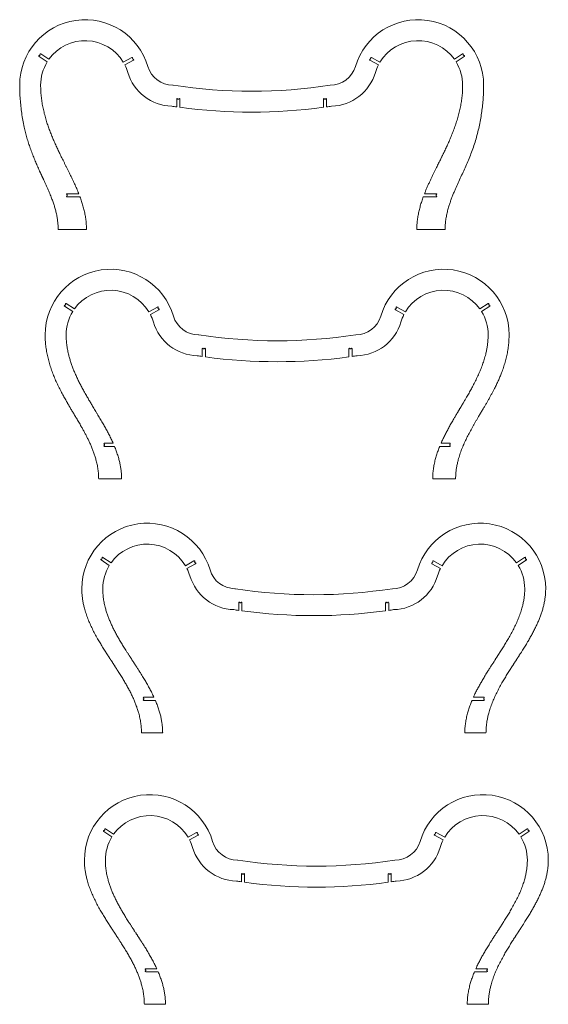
# Model space of a CAD drawing. Header units: millimetres. Extents: x -1732 to 6309, y -3588 to 3891.
# Tile 4 of 18: x 98 to 2115, y 134 to 3891. Entities that reach past the tile are written whole.
import ezdxf

# ---------------------------------------------------------------- set-up
doc = ezdxf.new("R2010")
doc.units = ezdxf.units.MM

msp = doc.modelspace()

# ---------------------------------------------------------------- linework, layer by layer
at = {"color": 7, "linetype": 'Continuous', "lineweight": 15}
for p, q in [((176, 3756.9), (173.8, 3753.6)), ((209.4, 3739.6), (178.2, 3760.2)), ((1788, 3760.2), (1756.8, 3739.6)), ((1792.4, 3753.6), (1790.2, 3756.9)), ((171.6, 3750.2), (202.8, 3729.6)), ((526, 3746.6), (493.3, 3728.5)), ((499.1, 3718), (531.8, 3736.1)), ((529.9, 3739.6), (527.9, 3743.1)), ((1434.4, 3736.1), (1467.1, 3718)), ((1438.3, 3743.1), (1436.3, 3739.6)), ((1472.9, 3728.5), (1440.2, 3746.6)), ((1763.4, 3729.6), (1794.6, 3750.2)), ((697.1, 3587.4), (697.1, 3558)), ((705.1, 3587.4), (701.1, 3587.4)), ((709.1, 3556.3), (709.1, 3587.4)), ((1257.1, 3587.4), (1257.1, 3556.3)), ((1265.1, 3587.4), (1261.1, 3587.4)), ((1269.1, 3558), (1269.1, 3587.4)), ((323.3, 3226.7), (278.5, 3226.7)), ((278.5, 3222.7), (278.5, 3218.7)), ((278.5, 3214.7), (327.8, 3214.7)), ((1638.2, 3214.7), (1687.7, 3214.7)), ((1687.7, 3226.7), (1642.8, 3226.7)), ((1687.7, 3218.7), (1687.7, 3222.7)), ((244.6, 3090.7), (352.7, 3090.7)), ((1613.5, 3090.7), (1721.6, 3090.7)), ((268.9, 2798.1), (300.1, 2777.4)), ((273.3, 2804.7), (271.1, 2801.4)), ((306.7, 2787.4), (275.5, 2808.1)), ((623.3, 2794.4), (590.6, 2776.3)), ((596.4, 2765.8), (629.1, 2784)), ((627.2, 2787.5), (625.2, 2790.9)), ((1531.7, 2784), (1564.4, 2765.8)), ((1535.5, 2790.9), (1533.6, 2787.5)), ((1570.2, 2776.3), (1537.5, 2794.4)), ((1885.3, 2808.1), (1854.1, 2787.4)), ((1860.7, 2777.4), (1891.9, 2798.1)), ((1889.7, 2801.4), (1887.5, 2804.7)), ((794.4, 2635.2), (794.4, 2605.8)), ((802.4, 2635.2), (798.4, 2635.2)), ((806.4, 2604.1), (806.4, 2635.2)), ((1354.4, 2635.2), (1354.4, 2604.1)), ((1362.4, 2635.2), (1358.4, 2635.2)), ((1366.4, 2605.8), (1366.4, 2635.2)), ((454.5, 2274.5), (421.3, 2274.5)), ((421.3, 2270.5), (421.3, 2266.5)), ((421.3, 2262.5), (459.6, 2262.5)), ((1700.9, 2262.5), (1739.4, 2262.5)), ((1739.4, 2274.5), (1706, 2274.5)), ((1739.4, 2266.5), (1739.4, 2270.5)), ((399.2, 2138.5), (486.7, 2138.5)), ((1674.1, 2138.5), (1761.6, 2138.5)), ((408.6, 1829.3), (439.8, 1808.6)), ((413, 1836), (410.8, 1832.6)), ((446.4, 1818.6), (415.2, 1839.3)), ((763, 1825.7), (730.3, 1807.5)), ((736.1, 1797), (768.8, 1815.2)), ((766.9, 1818.7), (764.9, 1822.2)), ((1671.4, 1815.2), (1704.1, 1797)), ((1675.3, 1822.2), (1673.3, 1818.7)), ((1709.9, 1807.5), (1677.2, 1825.7)), ((2025, 1839.3), (1993.8, 1818.6)), ((2000.4, 1808.6), (2031.6, 1829.3)), ((2029.4, 1832.6), (2027.2, 1836)), ((934.1, 1666.5), (934.1, 1637.1)), ((942.1, 1666.5), (938.1, 1666.5)), ((946.1, 1635.4), (946.1, 1666.5)), ((1494.1, 1666.5), (1494.1, 1635.4)), ((1502.1, 1666.5), (1498.1, 1666.5)), ((1506.1, 1637.1), (1506.1, 1666.5)), ((610.3, 1305.8), (571.4, 1305.8)), ((571.4, 1301.8), (571.4, 1297.8)), ((571.4, 1293.8), (615.6, 1293.8)), ((1824.4, 1293.8), (1868.8, 1293.8)), ((1868.8, 1305.8), (1829.6, 1305.8)), ((1868.8, 1297.8), (1868.8, 1301.8)), ((562.7, 1169.8), (643.5, 1169.8)), ((1796.7, 1169.8), (1877.6, 1169.8)), ((418.6, 793.7), (449.7, 773)), ((423, 800.4), (420.8, 797)), ((456.4, 783), (425.2, 803.7)), ((773, 790.1), (740.3, 771.9)), ((1719.9, 771.9), (1687.2, 790.1)), ((2035, 803.7), (2003.8, 783)), ((2010.4, 773), (2041.6, 793.7)), ((2039.4, 797), (2037.2, 800.4)), ((746.1, 761.4), (778.8, 779.6)), ((776.8, 783.1), (774.9, 786.6)), ((1681.3, 779.6), (1714.1, 761.4)), ((1685.2, 786.6), (1683.3, 783.1)), ((944.1, 630.9), (944.1, 601.4)), ((952.1, 630.9), (948.1, 630.9)), ((956.1, 599.8), (956.1, 630.9)), ((1504.1, 630.9), (1504.1, 599.8)), ((1512.1, 630.9), (1508.1, 630.9)), ((1516.1, 601.4), (1516.1, 630.9)), ((620.9, 270.1), (578.7, 270.1)), ((578.7, 266.1), (578.7, 262.1)), ((1881.4, 270.1), (1838.9, 270.1)), ((1881.4, 262.1), (1881.4, 266.1)), ((578.7, 258.1), (626.2, 258.1)), ((1833.7, 258.1), (1881.4, 258.1)), ((573.5, 134.1), (654.1, 134.1)), ((1806, 134.1), (1886.6, 134.1))]:
    msp.add_line(p, q, dxfattribs=at)
for centre, radius, start, end in [((347.7, 3640.7), 250, 16.6015, 180), ((1618.5, 3640.7), 250, 0, 163.3985), ((347.7, 3640.7), 170, 31.0829, 144.4352), ((1618.5, 3640.7), 170, 35.5648, 148.9171), ((177.1, 3758.6), 2, 56.4578, 236.4578), ((1789.1, 3758.6), 2, 303.5422, 123.5422), ((172.7, 3751.9), 2, 56.4578, 236.4578), ((347.7, 3640.7), 170, 148.4805, 180), ((527, 3744.9), 2, 299.0603, 119.0603), ((530.9, 3737.9), 2, 299.0603, 119.0603), ((1435.4, 3737.9), 2, 60.9397, 240.9397), ((1439.2, 3744.9), 2, 60.9397, 240.9397), ((1618.5, 3640.7), 170, 0, 31.5195), ((1793.5, 3751.9), 2, 303.5422, 123.5422), ((347.7, 3640.7), 170, 16.6015, 27.0377), ((683.1, 3740.7), 180, 196.6015, 268.4002), ((683.1, 3740.7), 100, 196.6015, 269.5912), ((1283.1, 3740.7), 100, 270, 343.3985), ((1283.1, 3740.7), 180, 271.5998, 343.3985), ((1618.5, 3640.7), 170, 152.9623, 163.3985), ((682.3, 3630.7), 10, 81.2428, 89.5912), ((983.1, 5583.3), 1965.6, 261.2428, 278.779), ((699.1, 3587.4), 2, 0, 180), ((707.1, 3587.4), 2, 0, 180), ((1259.1, 3587.4), 2, 0, 180), ((1267.1, 3587.4), 2, 0, 180), ((983.1, 5583.5), 2045.6, 261.4246, 261.9631), ((983.1, 5583.5), 2045.6, 262.3024, 277.6976), ((983.1, 5583.5), 2045.6, 278.0369, 278.5754), ((278.5, 3224.7), 2, 90, 270), ((278.5, 3216.7), 2, 90, 270), ((1687.7, 3224.7), 2, 270, 90), ((1687.7, 3216.7), 2, 270, 90), ((445, 2688.5), 250, 16.6015, 180), ((1715.8, 2688.5), 250, 0, 163.3985), ((445, 2688.5), 170, 31.0829, 144.4352), ((1715.8, 2688.5), 170, 35.5648, 148.9171), ((270, 2799.7), 2, 56.4578, 236.4578), ((274.4, 2806.4), 2, 56.4578, 236.4578), ((624.2, 2792.7), 2, 299.0603, 119.0603), ((628.1, 2785.7), 2, 299.0603, 119.0603), ((1532.6, 2785.7), 2, 60.9397, 240.9397), ((1536.5, 2792.7), 2, 60.9397, 240.9397), ((1886.4, 2806.4), 2, 303.5422, 123.5422), ((1890.8, 2799.7), 2, 303.5422, 123.5422), ((445, 2688.5), 170, 148.4805, 180), ((445, 2688.5), 170, 16.6015, 27.0377), ((780.4, 2788.5), 100, 196.6015, 269.5912), ((1380.4, 2788.5), 100, 270, 343.3985), ((1715.8, 2688.5), 170, 152.9623, 163.3985), ((1715.8, 2688.5), 170, 0, 31.5195), ((780.4, 2788.5), 180, 196.6015, 268.4002), ((1380.4, 2788.5), 180, 271.5998, 343.3985), ((779.6, 2678.5), 10, 81.2428, 89.5912), ((1080.4, 4631.1), 1965.6, 261.2428, 278.779), ((796.4, 2635.2), 2, 0, 180), ((804.4, 2635.2), 2, 0, 180), ((1356.4, 2635.2), 2, 360, 180), ((1364.4, 2635.2), 2, 0, 180), ((1080.4, 4631.3), 2045.6, 261.4246, 261.9631), ((1080.4, 4631.3), 2045.6, 262.3024, 277.6976), ((1080.4, 4631.3), 2045.6, 278.0369, 278.5754), ((421.3, 2272.5), 2, 90, 270), ((421.3, 2264.5), 2, 90, 270), ((1739.4, 2272.5), 2, 270, 90), ((1739.4, 2264.5), 2, 270, 90), ((584.7, 1719.8), 250, 16.6015, 180), ((1855.5, 1719.8), 250, 0, 163.3985), ((584.7, 1719.8), 170, 31.0829, 144.4352), ((1855.5, 1719.8), 170, 35.5648, 148.9171), ((409.7, 1831), 2, 56.4578, 236.4578), ((414.1, 1837.6), 2, 56.4578, 236.4578), ((584.7, 1719.8), 170, 148.4805, 180), ((764, 1824), 2, 299.0603, 119.0603), ((767.9, 1817), 2, 299.0603, 119.0603), ((1672.4, 1817), 2, 60.9397, 240.9397), ((1676.2, 1824), 2, 60.9397, 240.9397), ((1855.5, 1719.8), 170, 0, 31.5195), ((2026.1, 1837.6), 2, 303.5422, 123.5422), ((2030.5, 1831), 2, 303.5422, 123.5422), ((584.7, 1719.8), 170, 16.6015, 27.0377), ((920.1, 1819.8), 180, 196.6015, 268.4002), ((920.1, 1819.8), 100, 196.6015, 269.5912), ((1520.1, 1819.8), 100, 270, 343.3985), ((1520.1, 1819.8), 180, 271.5998, 343.3985), ((1855.5, 1719.8), 170, 152.9623, 163.3985), ((919.3, 1709.8), 10, 81.2428, 89.5912), ((1220.1, 3662.4), 1965.6, 261.2428, 278.779), ((936.1, 1666.5), 2, 0, 180), ((944.1, 1666.5), 2, 0, 180), ((1496.1, 1666.5), 2, 0, 180), ((1504.1, 1666.5), 2, 0, 180), ((1220.1, 3662.6), 2045.6, 261.4246, 261.9631), ((1220.1, 3662.6), 2045.6, 262.3024, 277.6976), ((1220.1, 3662.6), 2045.6, 278.0369, 278.5754), ((571.4, 1303.8), 2, 90, 270), ((571.4, 1295.8), 2, 90, 270), ((1868.8, 1303.8), 2, 270, 90), ((1868.8, 1295.8), 2, 270, 90), ((594.7, 684.1), 250, 16.6015, 180), ((1865.5, 684.1), 250, 0, 163.3985), ((594.7, 684.1), 170, 31.0829, 144.4352), ((1865.5, 684.1), 170, 35.5648, 148.9171), ((419.7, 795.4), 2, 56.4578, 236.4578), ((424.1, 802), 2, 56.4578, 236.4578), ((773.9, 788.3), 2, 299.0603, 119.0603), ((1686.2, 788.3), 2, 60.9397, 240.9397), ((2036.1, 802), 2, 303.5422, 123.5422), ((2040.5, 795.4), 2, 303.5422, 123.5422), ((594.7, 684.1), 170, 148.4805, 180), ((594.7, 684.1), 170, 16.6015, 27.0377), ((777.8, 781.4), 2, 299.0603, 119.0603), ((930.1, 784.1), 100, 196.6015, 269.5912), ((1530.1, 784.1), 100, 270, 343.3985), ((1682.3, 781.4), 2, 60.9397, 240.9397), ((1865.5, 684.1), 170, 152.9623, 163.3985), ((1865.5, 684.1), 170, 0, 31.5195), ((930.1, 784.1), 180, 196.6015, 268.4002), ((1530.1, 784.1), 180, 271.5998, 343.3985), ((929.3, 674.2), 10, 81.2428, 89.5912), ((1230.1, 2626.8), 1965.6, 261.2428, 278.779), ((1230.1, 2627), 2045.6, 261.4246, 261.9631), ((946.1, 630.9), 2, 0, 180), ((954.1, 630.9), 2, 0, 180), ((1506.1, 630.9), 2, 0, 180), ((1514.1, 630.9), 2, 0, 180), ((1230.1, 2627), 2045.6, 278.0369, 278.5754), ((1230.1, 2627), 2045.6, 262.3024, 277.6976), ((578.7, 268.1), 2, 90, 270), ((1881.4, 268.1), 2, 270, 90), ((578.7, 260.1), 2, 90, 270), ((1881.4, 260.1), 2, 270, 90)]:
    msp.add_arc(centre, radius, start, end, dxfattribs=at)
for points, knots in [([(97.7, 3640.7), (97.8, 3631.8), (98, 3613.9), (99.6, 3587.1), (102, 3560.4), (105.4, 3533.8), (109.7, 3507.3), (114.6, 3482.9), (119.9, 3460.5), (125.3, 3440.2), (131.4, 3420), (138, 3400.1), (145.3, 3380.3), (151.7, 3364.1), (157, 3351.4), (160.9, 3342.2), (164.9, 3333), (169, 3323.8), (172.3, 3316.7), (174.5, 3311.7), (175.8, 3308.9), (177.1, 3306), (178.2, 3303.7), (179.1, 3301.8), (179.7, 3300.4), (180.4, 3298.9), (181.1, 3297.4), (181.8, 3296), (182.3, 3294.8), (182.9, 3293.6), (183.6, 3292), (184.6, 3289.9), (185.7, 3287.5), (186.8, 3285.3), (187.7, 3283.3), (188.5, 3281.6), (189.2, 3279.9), (191.1, 3275.8), (194.2, 3269.2), (198.4, 3259.9), (202.6, 3250.6), (206.7, 3241.4), (210.6, 3232.1), (214.5, 3222.8), (218.9, 3211.7), (223.8, 3198.7), (228.9, 3183.7), (233.4, 3168.6), (237.3, 3153.3), (240.5, 3137.8), (242.8, 3122.2), (244.3, 3106.5), (244.5, 3095.9), (244.6, 3090.7)], [0, 0, 0, 0, 0.046636, 0.093258, 0.140025, 0.186663, 0.2334, 0.280114, 0.316669, 0.353343, 0.389858, 0.426553, 0.463274, 0.500005, 0.517317, 0.534962, 0.55236, 0.569777, 0.587422, 0.593181, 0.598387, 0.603784, 0.609441, 0.611976, 0.614644, 0.617446, 0.620383, 0.623453, 0.62548, 0.627374, 0.630364, 0.634451, 0.639635, 0.643947, 0.647592, 0.650929, 0.653961, 0.656859, 0.674538, 0.692325, 0.710141, 0.727564, 0.745059, 0.762735, 0.780062, 0.807663, 0.835198, 0.862703, 0.890175, 0.917634, 0.945084, 0.972534, 1, 1, 1, 1]), ([(323.3, 3226.7), (322.9, 3227.6), (322.2, 3229.3), (319, 3237.4), (313.3, 3250.8), (305, 3269.3), (296.3, 3287.6), (288.8, 3303), (282.6, 3315.5), (277.8, 3325.2), (273, 3334.8), (268.1, 3344.6), (263.3, 3354.2), (257.4, 3366), (250.6, 3379.9), (242.7, 3396.3), (235.1, 3412.9), (227.7, 3429.5), (220.6, 3446.3), (213.9, 3463.3), (207.6, 3480.4), (201.4, 3498.6), (195.7, 3517.6), (190.4, 3537.8), (185.9, 3558.1), (182.3, 3578.6), (179.7, 3599.2), (178, 3619.9), (177.8, 3633.8), (177.7, 3640.7)], [0, 0, 0, 0, 0.006426, 0.012909, 0.0588, 0.104681, 0.150474, 0.196189, 0.2211, 0.244694, 0.269557, 0.293685, 0.319136, 0.341944, 0.383074, 0.424203, 0.465332, 0.506461, 0.547594, 0.588725, 0.630514, 0.670983, 0.718489, 0.765199, 0.812333, 0.859294, 0.906171, 0.95331, 1, 1, 1, 1]), ([(1788.5, 3640.7), (1788.4, 3633.8), (1788.2, 3620), (1786.5, 3599.3), (1783.8, 3578.6), (1780.1, 3558.1), (1775.6, 3537.8), (1770.2, 3517.7), (1764.2, 3498), (1757.5, 3478.5), (1750.3, 3459.4), (1742.6, 3440.5), (1734.9, 3422.5), (1727.1, 3405.5), (1721.5, 3393.5), (1717.7, 3385.6), (1716, 3382), (1714.2, 3378.4), (1712.5, 3374.8), (1710.8, 3371.2), (1708.9, 3367.5), (1706.5, 3362.5), (1703.1, 3355.7), (1699.1, 3347.5), (1694.9, 3339.2), (1690.7, 3330.7), (1686.2, 3321.6), (1681.2, 3311.7), (1676.1, 3301.1), (1670.7, 3290.1), (1665.4, 3278.9), (1660, 3267.3), (1654.8, 3255.6), (1649.7, 3243.8), (1645.7, 3234.2), (1643.5, 3228.5), (1642.8, 3226.7)], [0, 0, 0, 0, 0.046647, 0.093803, 0.140665, 0.187624, 0.234766, 0.281457, 0.328991, 0.374368, 0.420951, 0.466944, 0.512926, 0.553384, 0.593787, 0.602944, 0.612305, 0.621287, 0.630007, 0.639033, 0.648364, 0.658002, 0.677125, 0.69924, 0.720043, 0.740599, 0.763172, 0.788712, 0.815761, 0.842902, 0.871486, 0.900343, 0.929494, 0.958345, 0.987013, 1, 1, 1, 1]), ([(1721.6, 3090.7), (1721.7, 3096.7), (1722, 3108.7), (1723.9, 3126.6), (1726.9, 3144.4), (1731, 3162), (1735.5, 3178), (1740.3, 3192.7), (1745, 3206), (1750.1, 3219.2), (1755.5, 3232.3), (1762.5, 3248.6), (1771.4, 3268.3), (1782, 3291.3), (1792.7, 3314.5), (1803.1, 3337.6), (1813.2, 3361.3), (1822.8, 3385.7), (1831.8, 3410.9), (1839.8, 3436.5), (1846.8, 3462.4), (1852.8, 3488.5), (1857.7, 3514.3), (1861.6, 3539.8), (1864.7, 3565), (1866.9, 3590.2), (1868.2, 3615.5), (1868.4, 3632.3), (1868.5, 3640.7)], [0, 0, 0, 0, 0.031353, 0.062707, 0.09406, 0.125414, 0.15677, 0.181283, 0.205795, 0.230392, 0.255099, 0.279923, 0.322948, 0.367992, 0.412393, 0.456377, 0.499995, 0.546777, 0.593332, 0.639995, 0.686661, 0.733241, 0.779899, 0.823977, 0.867986, 0.912077, 0.956191, 1, 1, 1, 1]), ([(352.7, 3090.7), (352.6, 3096.7), (352.3, 3108.8), (350.5, 3126.9), (347.7, 3144.9), (344, 3162.7), (339.3, 3180.2), (334, 3197.6), (329.9, 3209), (327.8, 3214.7)], [0, 0, 0, 0, 0.14285, 0.285702, 0.428558, 0.571413, 0.714278, 0.857142, 1, 1, 1, 1]), ([(1638.2, 3214.7), (1636.2, 3209), (1632.1, 3197.6), (1626.8, 3180.2), (1622.2, 3162.6), (1618.5, 3144.9), (1615.7, 3126.9), (1613.9, 3108.8), (1613.7, 3096.7), (1613.5, 3090.7)], [0, 0, 0, 0, 0.142861, 0.285724, 0.428589, 0.571444, 0.714297, 0.85715, 1, 1, 1, 1]), ([(195, 2688.5), (195.1, 2681.5), (195.3, 2667.3), (197.3, 2646.2), (200.3, 2625.2), (204.5, 2604.4), (209.7, 2583.8), (215.9, 2563.4), (222.9, 2543.5), (230.8, 2524.1), (239.2, 2505.1), (248.2, 2486.4), (257.4, 2468.6), (266.5, 2451.9), (273.2, 2440.1), (277.6, 2432.4), (279.7, 2428.8), (281.7, 2425.3), (283.7, 2421.8), (285.8, 2418.3), (287.9, 2414.7), (290.5, 2410.3), (293.6, 2405), (296.6, 2400.1), (298.8, 2396.3), (300.1, 2394.1), (301.5, 2391.8), (303.3, 2388.9), (305.2, 2385.6), (307.2, 2382.3), (308.9, 2379.4), (310.7, 2376.4), (312.5, 2373.3), (316.8, 2366.1), (323.5, 2354.7), (331.7, 2340.6), (339, 2327.7), (345.2, 2316.3), (351.3, 2304.7), (357.2, 2293.1), (363.2, 2280.8), (369.1, 2267.8), (374.8, 2254.1), (380.1, 2240.2), (384.9, 2226.1), (389.4, 2210.7), (393.5, 2193.9), (396.7, 2175.6), (398.8, 2157.1), (399.1, 2144.7), (399.2, 2138.5)], [0, 0, 0, 0, 0.03551, 0.071323, 0.106957, 0.142642, 0.178433, 0.213928, 0.24999, 0.284931, 0.319867, 0.354801, 0.389739, 0.42047, 0.451158, 0.458121, 0.465257, 0.472064, 0.47865, 0.4855, 0.492617, 0.499998, 0.510902, 0.523607, 0.529092, 0.53285, 0.536825, 0.542517, 0.550188, 0.556311, 0.561441, 0.567488, 0.573714, 0.579612, 0.609829, 0.640447, 0.662211, 0.684142, 0.706281, 0.728212, 0.750008, 0.775148, 0.800197, 0.825179, 0.850111, 0.875016, 0.906264, 0.937511, 0.968756, 1, 1, 1, 1]), ([(454.5, 2274.5), (452.1, 2279.9), (447.2, 2290.6), (439.4, 2306.4), (431.2, 2322), (422.7, 2337.4), (415.3, 2350.5), (409, 2361.3), (404, 2369.9), (399, 2378.2), (393.9, 2386.7), (388.8, 2395.2), (383.6, 2403.9), (378.7, 2412.1), (374.2, 2419.6), (370.2, 2426.3), (366.2, 2432.9), (362.3, 2439.6), (358.4, 2446.3), (352.7, 2456), (345.3, 2469), (336.8, 2484.5), (328.8, 2499.5), (321.5, 2514.2), (314.4, 2529), (308, 2543.5), (302.1, 2557.8), (296.8, 2571.8), (292, 2586), (287.7, 2600.3), (283.6, 2615.9), (280, 2632.9), (277.1, 2651.4), (275.3, 2669.9), (275.1, 2682.3), (275, 2688.5)], [0, 0, 0, 0, 0.0386576, 0.0773166, 0.1159676, 0.1546097, 0.1932218, 0.2150637, 0.2363315, 0.2584734, 0.2787656, 0.3018597, 0.323424, 0.3457278, 0.3643552, 0.3807857, 0.3976437, 0.4148424, 0.4314058, 0.4488783, 0.4890524, 0.5292782, 0.5651909, 0.6010922, 0.6369863, 0.6728724, 0.7057228, 0.7384865, 0.7714407, 0.8043567, 0.8364485, 0.8778317, 0.9182264, 0.9594217, 1, 1, 1, 1]), ([(1885.8, 2688.5), (1885.7, 2683.6), (1885.6, 2673.7), (1884.3, 2658.8), (1882.4, 2644.1), (1879.8, 2629.3), (1876.1, 2612.8), (1871, 2594.5), (1864.4, 2574.7), (1857, 2555.2), (1848.7, 2536.1), (1839.8, 2517.2), (1830.7, 2499.3), (1821.7, 2482.3), (1812.8, 2466.3), (1804.7, 2452.2), (1797.5, 2439.9), (1793, 2432.2), (1790, 2427.3), (1788.8, 2425.2), (1787.5, 2423.1), (1786.4, 2421.3), (1785.6, 2419.8), (1784.9, 2418.7), (1784.3, 2417.6), (1783.6, 2416.4), (1782.9, 2415.3), (1782.2, 2414.1), (1781.4, 2412.8), (1780.4, 2411.1), (1778.9, 2408.7), (1777.1, 2405.7), (1775.3, 2402.6), (1773.6, 2399.8), (1771.8, 2396.7), (1769.8, 2393.4), (1767.7, 2389.8), (1765.6, 2386.4), (1763.6, 2383), (1761.6, 2379.6), (1759.5, 2376), (1755, 2368.3), (1748.1, 2356.5), (1739.4, 2341.2), (1731.3, 2326.3), (1723.7, 2311.8), (1716.3, 2297.1), (1710.5, 2284.7), (1707.1, 2277.1), (1706, 2274.5)], [0, 0, 0, 0, 0.0323521, 0.065163, 0.0977705, 0.1302865, 0.1635393, 0.2092533, 0.2549752, 0.3007116, 0.3464638, 0.3922416, 0.4380474, 0.4782938, 0.5185127, 0.5586742, 0.585002, 0.6123172, 0.6174302, 0.6226048, 0.6280943, 0.6338995, 0.6366077, 0.6393798, 0.6422154, 0.6451142, 0.6480769, 0.6511022, 0.6541917, 0.6579589, 0.6641749, 0.6728407, 0.6808284, 0.6875112, 0.6948526, 0.7042026, 0.7131355, 0.7221207, 0.7304988, 0.7389244, 0.7484217, 0.7575966, 0.7976499, 0.8378181, 0.873698, 0.9095699, 0.9454377, 0.981296, 1, 1, 1, 1]), ([(1761.6, 2138.5), (1761.7, 2143.4), (1761.8, 2153.3), (1763.2, 2168.1), (1765.2, 2182.8), (1768.1, 2197.4), (1772.1, 2213.8), (1777.5, 2231.8), (1784.6, 2251.4), (1792.5, 2270.6), (1801.3, 2289.4), (1810.6, 2308), (1818.8, 2323.4), (1825.8, 2335.9), (1831.1, 2345.4), (1836.6, 2355), (1842.1, 2364.3), (1847, 2372.8), (1851.3, 2380.1), (1855.1, 2386.4), (1858.9, 2392.8), (1862.7, 2399.2), (1866.4, 2405.4), (1870.8, 2412.9), (1876, 2421.7), (1881.9, 2432), (1887.8, 2442.2), (1893.6, 2452.6), (1899.3, 2463), (1904.9, 2473.4), (1911.1, 2485.3), (1917.6, 2498.6), (1924.5, 2513.4), (1931, 2528.4), (1937.8, 2545.1), (1944.4, 2563.6), (1950.7, 2583.9), (1956, 2604.4), (1960.3, 2625.2), (1963.4, 2646.2), (1965.4, 2667.3), (1965.7, 2681.5), (1965.8, 2688.5)], [0, 0, 0, 0, 0.024962, 0.049914, 0.07489, 0.099909, 0.124992, 0.15992, 0.194853, 0.229796, 0.264753, 0.299729, 0.334728, 0.353115, 0.371809, 0.389857, 0.408591, 0.426483, 0.439225, 0.451383, 0.463701, 0.476694, 0.489115, 0.500002, 0.520693, 0.540386, 0.560144, 0.580345, 0.600178, 0.620151, 0.640226, 0.667675, 0.695119, 0.722564, 0.750012, 0.786104, 0.821581, 0.857382, 0.893066, 0.928692, 0.964524, 1, 1, 1, 1]), ([(486.7, 2138.5), (486.6, 2143.5), (486.4, 2153.4), (485.1, 2168.3), (483.1, 2183), (480.3, 2197.7), (476.6, 2213.2), (471.9, 2229.3), (466.2, 2246.1), (461.8, 2257), (459.6, 2262.5)], [0, 0, 0, 0, 0.116784, 0.233342, 0.350075, 0.467004, 0.58422, 0.722828, 0.86142, 1, 1, 1, 1]), ([(1700.9, 2262.5), (1698.8, 2257), (1694.4, 2246), (1688.8, 2229.3), (1683.8, 2212), (1679.6, 2194.1), (1676.5, 2175.7), (1674.5, 2157.2), (1674.2, 2144.7), (1674.1, 2138.5)], [0, 0, 0, 0, 0.138535, 0.277079, 0.415634, 0.561733, 0.707826, 0.853914, 1, 1, 1, 1]), ([(334.7, 1719.8), (334.8, 1714.8), (334.9, 1704.7), (336.3, 1689.7), (338.3, 1674.8), (341.1, 1659.9), (345.2, 1643.2), (350.7, 1624.8), (357.8, 1605), (366, 1585.5), (375, 1566.4), (384.7, 1547.6), (394.5, 1529.8), (404.4, 1513.1), (414, 1497.2), (422.1, 1484.4), (428.3, 1474.6), (432.7, 1467.7), (436.2, 1462.3), (438.7, 1458.5), (440.2, 1456.2), (441.6, 1453.9), (442.8, 1452.1), (443.7, 1450.8), (444.3, 1449.9), (444.9, 1448.9), (445.6, 1447.8), (446.3, 1446.7), (447.1, 1445.6), (448.2, 1443.8), (449.7, 1441.6), (451.2, 1439.3), (452.2, 1437.7), (452.9, 1436.7), (453.5, 1435.7), (454.3, 1434.5), (455.2, 1433.1), (456.5, 1431.1), (458.2, 1428.5), (460.3, 1425.2), (462.6, 1421.7), (464.8, 1418.3), (467, 1414.9), (469.2, 1411.5), (471.4, 1407.9), (476.3, 1400.3), (483.6, 1388.7), (493, 1373.4), (501.7, 1358.6), (509.9, 1344.2), (517.7, 1329.6), (524.9, 1315.2), (531.6, 1301), (537.6, 1287.1), (543, 1273), (548, 1258.8), (552.7, 1243.1), (556.8, 1226), (560.1, 1207.4), (562.3, 1188.6), (562.5, 1176.1), (562.7, 1169.8)], [0, 0, 0, 0, 0.024799, 0.04985, 0.07475, 0.099612, 0.124991, 0.15993, 0.194871, 0.229822, 0.264788, 0.299773, 0.334783, 0.365537, 0.396278, 0.426946, 0.440639, 0.453722, 0.467983, 0.472261, 0.47664, 0.481252, 0.485655, 0.487392, 0.489232, 0.491177, 0.493226, 0.495378, 0.497635, 0.499996, 0.506051, 0.510631, 0.513733, 0.515357, 0.516583, 0.519564, 0.522411, 0.525126, 0.531053, 0.538088, 0.544849, 0.551722, 0.558211, 0.564743, 0.571969, 0.578971, 0.609605, 0.640334, 0.667747, 0.695186, 0.722598, 0.750012, 0.775138, 0.800183, 0.825168, 0.850107, 0.875018, 0.906265, 0.937512, 0.968756, 1, 1, 1, 1]), ([(610.3, 1305.8), (607.7, 1311.2), (602.6, 1322.1), (594.2, 1338), (585.5, 1353.8), (576.4, 1369.4), (567.9, 1383.5), (560.1, 1396), (553.1, 1407.1), (547.6, 1415.6), (543.6, 1421.8), (541.1, 1425.7), (538.6, 1429.5), (536.2, 1433.3), (533.9, 1436.7), (531.5, 1440.5), (528.9, 1444.5), (526.2, 1448.5), (523.8, 1452.3), (521.5, 1455.9), (519, 1459.6), (516.6, 1463.4), (514, 1467.5), (511.3, 1471.6), (508.6, 1475.9), (505.8, 1480.2), (500.6, 1488.4), (493.1, 1500.4), (483.8, 1515.7), (475, 1530.6), (466.9, 1545.1), (459.2, 1559.7), (452, 1574.1), (445.4, 1588.3), (439.5, 1602.3), (434.1, 1616.4), (429.2, 1630.6), (424.6, 1646.3), (420.4, 1663.5), (417.2, 1682.1), (415.1, 1700.9), (414.8, 1713.5), (414.7, 1719.8)], [0, 0, 0, 0, 0.038897, 0.077795, 0.116691, 0.155581, 0.194457, 0.22329, 0.251274, 0.279378, 0.288915, 0.298988, 0.309052, 0.318308, 0.328017, 0.335778, 0.347748, 0.358612, 0.367153, 0.376883, 0.38616, 0.396093, 0.406072, 0.417219, 0.427703, 0.439258, 0.450703, 0.490705, 0.530789, 0.566577, 0.602355, 0.638125, 0.673885, 0.706657, 0.739329, 0.771923, 0.804458, 0.836958, 0.877721, 0.918483, 0.959242, 1, 1, 1, 1]), ([(2025.5, 1719.8), (2025.4, 1714.7), (2025.3, 1704.7), (2023.8, 1689.6), (2021.6, 1674.7), (2018.6, 1659.9), (2014.3, 1643.3), (2008.6, 1625), (2001.1, 1605.3), (1992.7, 1585.9), (1983.4, 1566.9), (1973.6, 1548.2), (1963.6, 1530.5), (1953.7, 1513.8), (1944, 1498), (1936, 1485.2), (1929.8, 1475.4), (1925.3, 1468.5), (1921.7, 1462.8), (1918.8, 1458.2), (1916.7, 1455), (1914.5, 1451.7), (1912.4, 1448.3), (1909.6, 1444.1), (1906.3, 1439), (1902.7, 1433.3), (1899, 1427.7), (1895.5, 1422.1), (1891.8, 1416.4), (1888.2, 1410.7), (1882.5, 1401.6), (1874.8, 1389.2), (1865.6, 1373.8), (1856.9, 1358.9), (1848.9, 1344.4), (1841.1, 1329.8), (1834.7, 1316.9), (1831, 1308.8), (1829.6, 1305.8)], [0, 0, 0, 0, 0.032555, 0.065099, 0.097674, 0.13031, 0.163028, 0.208585, 0.254153, 0.299738, 0.345344, 0.390977, 0.436644, 0.476753, 0.516827, 0.556804, 0.574633, 0.591537, 0.610381, 0.618147, 0.626645, 0.635493, 0.643826, 0.65216, 0.668411, 0.682827, 0.696272, 0.711605, 0.725881, 0.740148, 0.755077, 0.795085, 0.835168, 0.870955, 0.906731, 0.942496, 0.97825, 1, 1, 1, 1]), ([(1877.6, 1169.8), (1877.6, 1174.8), (1877.8, 1184.8), (1879.2, 1199.9), (1881.3, 1214.8), (1884.2, 1229.7), (1888.3, 1246.3), (1893.9, 1264.6), (1901.2, 1284.4), (1909.5, 1303.8), (1918.6, 1322.9), (1928.3, 1341.7), (1938.2, 1359.4), (1948, 1376.2), (1957.6, 1392), (1965.6, 1404.8), (1971.8, 1414.6), (1976.2, 1421.6), (1979.7, 1426.9), (1982.2, 1430.9), (1983.7, 1433.2), (1985.2, 1435.4), (1986.6, 1437.7), (1988, 1439.9), (1989.6, 1442.3), (1991.3, 1444.9), (1992.9, 1447.5), (1994.4, 1449.8), (1995.6, 1451.7), (1996.8, 1453.5), (1998.1, 1455.4), (1999.7, 1457.9), (2001.5, 1460.8), (2003.7, 1464.2), (2006.1, 1467.9), (2008.6, 1471.9), (2011.4, 1476.2), (2014.1, 1480.5), (2019.3, 1488.8), (2026.8, 1500.7), (2036.1, 1516), (2044.8, 1530.9), (2052.9, 1545.4), (2060.6, 1560), (2067.8, 1574.4), (2074.4, 1588.6), (2080.4, 1602.5), (2085.8, 1616.5), (2090.8, 1630.8), (2095.1, 1645.2), (2098.8, 1659.9), (2101.7, 1674.7), (2103.9, 1689.7), (2105.3, 1704.8), (2105.4, 1714.8), (2105.5, 1719.8)], [0, 0, 0, 0, 0.024965, 0.049921, 0.074897, 0.099914, 0.12499, 0.159922, 0.194862, 0.22981, 0.264785, 0.299762, 0.334791, 0.365535, 0.396276, 0.426945, 0.440626, 0.453677, 0.467986, 0.472328, 0.476793, 0.481528, 0.485878, 0.489903, 0.494612, 0.500003, 0.505536, 0.510049, 0.513541, 0.516484, 0.520905, 0.525061, 0.531056, 0.53805, 0.544788, 0.553325, 0.561307, 0.570184, 0.57897, 0.6096, 0.640332, 0.667758, 0.695183, 0.7226, 0.750009, 0.775135, 0.800182, 0.825166, 0.850104, 0.87501, 0.900089, 0.925108, 0.950193, 0.975263, 1, 1, 1, 1]), ([(643.5, 1169.8), (643.4, 1174.8), (643.2, 1184.9), (641.9, 1199.9), (639.7, 1214.9), (636.8, 1229.7), (633, 1245.2), (628.1, 1261.1), (622.3, 1277.6), (617.8, 1288.4), (615.6, 1293.8)], [0, 0, 0, 0, 0.118036, 0.235844, 0.35381, 0.471969, 0.590411, 0.726948, 0.863472, 1, 1, 1, 1]), ([(1824.4, 1293.8), (1822.2, 1288.4), (1817.8, 1277.6), (1812, 1261.1), (1806.8, 1243.9), (1802.5, 1226), (1799.3, 1207.4), (1797.1, 1188.6), (1796.9, 1176.1), (1796.7, 1169.8)], [0, 0, 0, 0, 0.136477, 0.272947, 0.409423, 0.557073, 0.704719, 0.852361, 1, 1, 1, 1]), ([(344.7, 684.1), (344.7, 679.2), (344.9, 669.1), (346.2, 654.1), (348.3, 639.1), (351.2, 624.2), (355.3, 607.5), (360.8, 589.2), (368.1, 569.3), (376.3, 549.9), (385.3, 530.8), (395.1, 512), (405, 494.3), (414.9, 477.5), (424.6, 461.7), (432.6, 448.9), (438.9, 439.1), (443.4, 432.2), (446.8, 426.8), (449.3, 422.9), (450.8, 420.7), (452.3, 418.4), (453.5, 416.5), (454.6, 414.9), (455.4, 413.6), (456.4, 412.1), (457.4, 410.6), (458.7, 408.6), (460.1, 406.4), (461.5, 404.3), (462.6, 402.7), (463.5, 401.2), (464.5, 399.8), (465.6, 398), (467.1, 395.8), (468.9, 393), (471, 389.7), (473.5, 385.9), (476, 382), (478.8, 377.7), (481.6, 373.3), (486.8, 365.1), (494.4, 353.2), (503.7, 337.9), (512.5, 323.1), (520.7, 308.6), (528.5, 294), (535.8, 279.6), (542.4, 265.5), (548.4, 251.6), (553.9, 237.5), (558.8, 223.2), (563.5, 207.6), (567.7, 190.4), (571, 171.8), (573.1, 153), (573.4, 140.4), (573.5, 134.1)], [0, 0, 0, 0, 0.024798, 0.049849, 0.074907, 0.099922, 0.124991, 0.159928, 0.194869, 0.229818, 0.264785, 0.29977, 0.33478, 0.365534, 0.396273, 0.426937, 0.440629, 0.453698, 0.467981, 0.472247, 0.47662, 0.48124, 0.485618, 0.488032, 0.490677, 0.493552, 0.496659, 0.499996, 0.505203, 0.509427, 0.512669, 0.514927, 0.51778, 0.521536, 0.525084, 0.531051, 0.538066, 0.544816, 0.55335, 0.561306, 0.570175, 0.57896, 0.609599, 0.640331, 0.667745, 0.695185, 0.722598, 0.750011, 0.775138, 0.800183, 0.825168, 0.850107, 0.875018, 0.906266, 0.937512, 0.968756, 1, 1, 1, 1]), ([(620.9, 270.1), (618.3, 275.6), (613.1, 286.5), (604.8, 302.4), (596, 318.2), (586.9, 333.8), (578.4, 347.9), (570.6, 360.5), (563.5, 371.5), (558.1, 379.9), (554.3, 385.8), (552.1, 389.2), (550, 392.5), (547.8, 395.8), (545.8, 399), (543.8, 402), (541.6, 405.4), (539.1, 409.1), (536.6, 413), (534.1, 416.8), (531.8, 420.3), (529.4, 424.1), (526.9, 427.8), (524.3, 431.9), (521.7, 436), (518.9, 440.3), (516.1, 444.6), (510.9, 452.8), (503.3, 464.8), (494, 480.1), (485.3, 495), (477.1, 509.4), (469.3, 524.1), (462.1, 538.5), (455.5, 552.7), (449.6, 566.6), (444.1, 580.7), (439.2, 595), (434.6, 610.7), (430.4, 627.8), (427.2, 646.4), (425.1, 665.2), (424.8, 677.8), (424.7, 684.1)], [0, 0, 0, 0, 0.0389066, 0.0778145, 0.11672, 0.1556206, 0.1945073, 0.2233418, 0.251339, 0.279461, 0.2877793, 0.2965012, 0.3056274, 0.313633, 0.3221556, 0.3297836, 0.3373603, 0.3478304, 0.3587839, 0.3672555, 0.3769749, 0.3862434, 0.396178, 0.406161, 0.4173054, 0.4277775, 0.4393348, 0.45078, 0.4907655, 0.530861, 0.5666259, 0.6024125, 0.6381735, 0.6739284, 0.7066969, 0.7393645, 0.7719544, 0.804485, 0.8369802, 0.8777375, 0.9184934, 0.959247, 1, 1, 1, 1]), ([(2035.5, 684.1), (2035.4, 679.1), (2035.2, 669.1), (2033.8, 654), (2031.6, 639.1), (2028.5, 624.2), (2024.2, 607.6), (2018.4, 589.4), (2010.9, 569.6), (2002.5, 550.3), (1993.2, 531.3), (1983.3, 512.6), (1973.3, 494.9), (1963.4, 478.2), (1953.6, 462.4), (1945.6, 449.6), (1939.4, 439.8), (1934.9, 432.9), (1931.2, 427.2), (1928.3, 422.7), (1926.2, 419.4), (1924, 416.1), (1921.9, 412.8), (1919.1, 408.5), (1915.9, 403.5), (1912.2, 397.7), (1908.5, 392.1), (1904.9, 386.5), (1901.3, 380.8), (1897.7, 375.1), (1892, 366.1), (1884.2, 353.6), (1875, 338.3), (1866.3, 323.4), (1858.2, 308.9), (1850.5, 294.2), (1844.1, 281.3), (1840.3, 273.2), (1838.9, 270.1)], [0, 0, 0, 0, 0.032551, 0.065091, 0.097661, 0.130292, 0.163007, 0.208557, 0.254119, 0.299697, 0.345298, 0.390925, 0.436585, 0.476688, 0.516759, 0.556724, 0.574549, 0.591437, 0.610299, 0.618038, 0.626542, 0.63541, 0.643742, 0.652074, 0.668273, 0.682694, 0.696178, 0.711498, 0.725777, 0.740048, 0.754973, 0.794978, 0.835057, 0.87084, 0.906612, 0.942373, 0.978123, 1, 1, 1, 1]), ([(1886.6, 134.1), (1886.7, 139.2), (1886.9, 149.2), (1888.2, 164.3), (1890.3, 179.2), (1893.3, 194.1), (1897.4, 210.7), (1903, 229), (1910.3, 248.8), (1918.6, 268.3), (1927.6, 287.4), (1937.4, 306.1), (1947.3, 323.9), (1957.1, 340.7), (1966.8, 356.5), (1974.8, 369.3), (1981, 379.1), (1985.4, 386.1), (1988.9, 391.4), (1991.4, 395.3), (1992.8, 397.6), (1994.3, 399.8), (1995.5, 401.7), (1996.4, 403.1), (1997.1, 404.2), (1997.9, 405.4), (1998.7, 406.7), (1999.6, 408), (2000.8, 409.8), (2002.1, 411.9), (2003.5, 414.1), (2004.6, 415.7), (2005.5, 417.1), (2006.4, 418.6), (2007.5, 420.3), (2009, 422.5), (2010.8, 425.3), (2012.9, 428.7), (2015.4, 432.4), (2017.9, 436.4), (2020.7, 440.7), (2023.4, 445), (2028.6, 453.2), (2036.2, 465.2), (2045.5, 480.5), (2054.2, 495.4), (2062.3, 509.8), (2070.2, 524.4), (2077.4, 538.8), (2084, 552.9), (2090.1, 566.8), (2095.6, 580.9), (2100.5, 595.1), (2104.9, 609.6), (2108.6, 624.2), (2111.6, 639.1), (2113.8, 654.1), (2115.2, 669.1), (2115.4, 679.2), (2115.5, 684.1)], [0, 0, 0, 0, 0.024965, 0.049922, 0.074896, 0.099913, 0.12499, 0.159922, 0.194862, 0.22981, 0.264785, 0.299762, 0.334792, 0.365536, 0.396279, 0.426953, 0.440635, 0.453702, 0.467987, 0.472257, 0.476631, 0.481249, 0.485633, 0.487639, 0.489801, 0.492117, 0.49459, 0.497218, 0.500001, 0.505335, 0.509612, 0.512833, 0.514999, 0.51779, 0.521549, 0.525098, 0.531057, 0.53807, 0.544819, 0.553353, 0.561311, 0.570192, 0.578981, 0.609604, 0.640334, 0.667759, 0.695183, 0.722599, 0.750007, 0.775135, 0.800182, 0.825167, 0.850105, 0.875011, 0.900091, 0.925111, 0.950196, 0.975266, 1, 1, 1, 1]), ([(654.1, 134.1), (654, 139.2), (653.9, 149.3), (652.5, 164.3), (650.4, 179.3), (647.4, 194.1), (643.6, 209.6), (638.7, 225.6), (632.9, 242), (628.4, 252.8), (626.2, 258.1)], [0, 0, 0, 0, 0.11809, 0.235948, 0.353967, 0.472177, 0.59067, 0.72712, 0.863558, 1, 1, 1, 1]), ([(1833.7, 258.1), (1831.5, 252.8), (1827.1, 242), (1821.3, 225.5), (1816.1, 208.4), (1811.8, 190.5), (1808.5, 171.8), (1806.4, 153), (1806.2, 140.4), (1806, 134.1)], [0, 0, 0, 0, 0.13639, 0.272772, 0.409161, 0.556877, 0.704588, 0.852295, 1, 1, 1, 1])]:
    msp.add_open_spline(points, degree=3, knots=knots, dxfattribs=at)

doc.saveas('drawing.dxf')
